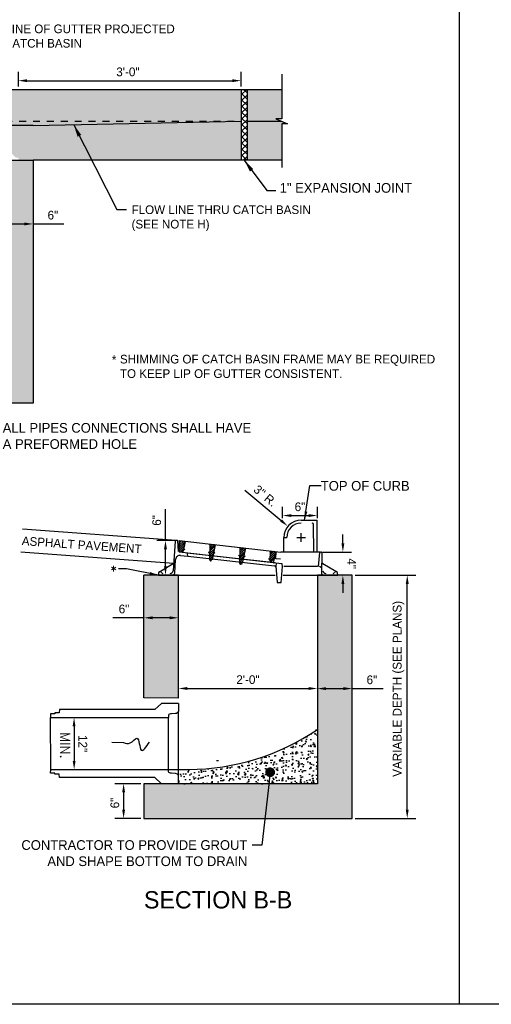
# Model space of a CAD drawing. Header units: feet. Extents: x 6 to 191, y 4 to 30.
# Tile 2 of 42: x 14.49 to 21.29, y 3.62 to 17.82. Entities that reach past the tile are written whole.
import ezdxf
from ezdxf import colors
from ezdxf.entities.mleader import LeaderData, LeaderLine
from ezdxf.math import Vec2, Vec3

# ---------------------------------------------------------------- set-up
doc = ezdxf.new("R2010")
doc.units = ezdxf.units.FT
doc.header["$MEASUREMENT"] = 0
doc.linetypes.add('F', pattern=[0.15, 0.1, -0.05])
doc.layers.add('COLUMNS', color=6, linetype='Continuous', plot=False)
for name, color, linetype in [('DETAIL-HATCH-PATT', 247, 'Continuous'), ('DETAIL-HATCH-SOLID', 255, 'Continuous'), ('DETAILS', 4, 'Continuous'), ('Hatch', 7, 'Continuous'), ('SH_Border', 7, 'Continuous'), ('text', 9, 'Continuous')]:
    doc.layers.add(name, color=color, linetype=linetype)
doc.styles.add('RS1', font='SIMPLEX.SHX', dxfattribs={"height": 0.1})
doc.styles.add('SIMPLEX', font='simplex.shx')
doc.styles.get("Standard").update_dxf_attribs({"font": 'font31.shx'})
doc.dimstyles.get("Standard").update_dxf_attribs({"dimtxt": 0.18, "dimasz": 0.18, "dimexe": 0.18, "dimexo": 0.0625, "dimgap": 0.09, "dimtad": 0, "dimtih": 1, "dimtoh": 1, "dimdec": 4, "dimzin": 0, "dimdsep": 46, "dimtxsty": 'Standard', "dimcen": 0.09, "dimadec": 0, "dimazin": 0, "dimtfac": 1, "dimtdec": 4, "dimtofl": 0, "dimtmove": 0, "dimatfit": 3, "dimfxl": 1, "dimtolj": 1, "dimtzin": 0, "dimarcsym": 0})
pattern_1 = [(50, (-177.2351, 2.71092), (0.17931505, -0.01568803), [0.01875, -0.20625]), (355, (-177.2351, 2.71092), (-0.03468783, 0.18804803), [0.015, -0.165]), (100.45144, (-177.22016, 2.70962), (0.14462721, 0.17236), [0.01593505, -0.17528553]), (46.1842, (-177.2351, 2.76092), (0.26681033, -0.04137982), [0.028125, -0.309375]), (96.63564, (-177.21287, 2.75748), (0.2336655, 0.24352965), [0.0239026, -0.26292844]), (351.18416, (-177.2351, 2.76092), (0.2336655, 0.24352965), [0.0225, -0.2475]), (21, (-177.2101, 2.74842), (0.14922676, -0.10065472), [0.01875, -0.20625]), (326, (-177.2101, 2.74842), (0.06082883, 0.18128751), [0.015, -0.165]), (71.45144, (-177.19767, 2.74004), (0.2100556, 0.08063279), [0.01593505, -0.17528553]), (37.5, (-177.235105, 2.710925), (0.003039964, 0.083223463), [0, -0.163, 0, -0.1675, 0, -0.165625]), (7.5, (-177.235105, 2.710925), (0.065767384, 0.098602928), [0, -0.0955, 0, -0.15925, 0, -0.063125]), (327.5, (-177.290855, 2.710925), (0.13345561, -0.005638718), [0, -0.0625, 0, -0.195, 0, -0.25875]), (317.5, (-177.31585, 2.71092), (0.14579654, 0.025026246), [0, -0.08125, 0, -0.1295, 0, -0.18375])]

# ---------------------------------------------------------------- blocks, each defined once
blk = doc.blocks.new('*D46')
at = {"layer": 'Defpoints', "color": 0, "linetype": 'Continuous', "transparency": 16777216}
for p in [(18.812, 10.144), (18.812, 9.812), (19.147, 9.812)]:
    blk.add_point(p, dxfattribs=at)
at = {"layer": 'text', "color": 0, "linetype": 'Continuous', "lineweight": -2, "transparency": 16777216}
for p, q in [((19.147, 10.271), (19.147, 10.397)), ((18.855, 10.144), (19.273, 10.145)), ((19.147, 9.686), (19.147, 9.56))]:
    blk.add_line(p, q, dxfattribs=at)
at = {"layer": 'text', "color": 0, "linetype": 'Continuous', "transparency": 16777216}
for points in [[(19.168, 10.271), (19.126, 10.271), (19.147, 10.145)], [(19.168, 9.686), (19.126, 9.686), (19.147, 9.812)]]:
    blk.add_solid(points, dxfattribs=at)
at = {"layer": 'text', "color": 0, "linetype": 'Continuous', "transparency": 16777216, "insert": (19.273, 9.978), "char_height": 0.126, "attachment_point": 5, "rotation": 270.0055}
blk.add_mtext('\\A1;4"', dxfattribs=at)
blk = doc.blocks.new('*D48')
at = {"layer": 'Defpoints', "color": 0, "linetype": 'Continuous', "transparency": 16777216}
for p in [(14.183, 14.797), (14.683, 14.877), (14.683, 14.797)]:
    blk.add_point(p, dxfattribs=at)
at = {"layer": 'text', "color": 0, "linetype": 'Continuous', "lineweight": -2, "transparency": 16777216}
for p, q in [((14.309, 14.877), (14.557, 14.877)), ((14.683, 14.877), (15.128, 14.877))]:
    blk.add_line(p, q, dxfattribs=at)
at = {"layer": 'text', "color": 0, "linetype": 'Continuous', "transparency": 16777216}
for points in [[(14.309, 14.898), (14.309, 14.856), (14.183, 14.877)], [(14.557, 14.898), (14.557, 14.856), (14.683, 14.877)]]:
    blk.add_solid(points, dxfattribs=at)
at = {"layer": 'text', "color": 0, "linetype": 'Continuous', "transparency": 16777216, "insert": (14.969, 15.003), "char_height": 0.126, "attachment_point": 5}
blk.add_mtext('\\A1;6"', dxfattribs=at)
blk = doc.blocks.new('*D49')
at = {"layer": 'Defpoints', "color": 0, "linetype": 'Continuous', "transparency": 16777216}
for p in [(16.279, 6.805), (15.988, 6.305), (16.279, 6.305)]:
    blk.add_point(p, dxfattribs=at)
at = {"layer": 'text', "color": 0, "linetype": 'Continuous', "lineweight": -2, "transparency": 16777216}
for p, q in [((16.235, 6.805), (15.862, 6.805)), ((15.988, 6.679), (15.988, 6.431)), ((16.235, 6.305), (15.862, 6.305))]:
    blk.add_line(p, q, dxfattribs=at)
at = {"layer": 'text', "color": 0, "linetype": 'Continuous', "transparency": 16777216}
for points in [[(15.967, 6.679), (16.009, 6.679), (15.988, 6.805)], [(15.967, 6.431), (16.009, 6.431), (15.988, 6.305)]]:
    blk.add_solid(points, dxfattribs=at)
at = {"layer": 'text', "color": 0, "linetype": 'Continuous', "transparency": 16777216, "insert": (15.862, 6.527), "char_height": 0.126, "attachment_point": 5, "rotation": 90}
blk.add_mtext('\\A1;6"', dxfattribs=at)
blk = doc.blocks.new('*D50')
at = {"layer": 'Defpoints', "color": 0, "linetype": 'Continuous', "transparency": 16777216}
for p in [(18.779, 8.097), (19.279, 8.177), (19.279, 8.097)]:
    blk.add_point(p, dxfattribs=at)
at = {"layer": 'text', "color": 0, "linetype": 'Continuous', "lineweight": -2, "transparency": 16777216}
for p, q in [((18.905, 8.177), (19.153, 8.177)), ((19.279, 8.177), (19.725, 8.177))]:
    blk.add_line(p, q, dxfattribs=at)
at = {"layer": 'text', "color": 0, "linetype": 'Continuous', "transparency": 16777216}
for points in [[(18.905, 8.198), (18.905, 8.156), (18.779, 8.177)], [(19.153, 8.198), (19.153, 8.156), (19.279, 8.177)]]:
    blk.add_solid(points, dxfattribs=at)
at = {"layer": 'text', "color": 0, "linetype": 'Continuous', "transparency": 16777216, "insert": (19.565, 8.303), "char_height": 0.126, "attachment_point": 5}
blk.add_mtext('\\A1;6"', dxfattribs=at)
blk = doc.blocks.new('*D51')
at = {"layer": 'Defpoints', "color": 0, "linetype": 'Continuous', "transparency": 16777216}
for p in [(18.779, 8.178), (16.779, 7.975), (18.779, 7.975)]:
    blk.add_point(p, dxfattribs=at)
at = {"layer": 'text', "color": 0, "linetype": 'Continuous', "lineweight": -2, "transparency": 16777216}
blk.add_line((16.905, 8.179), (18.653, 8.178), dxfattribs=at)
at = {"layer": 'text', "color": 0, "linetype": 'Continuous', "transparency": 16777216}
for points in [[(16.905, 8.2), (16.905, 8.158), (16.779, 8.179)], [(18.653, 8.199), (18.653, 8.157), (18.779, 8.178)]]:
    blk.add_solid(points, dxfattribs=at)
at = {"layer": 'text', "color": 0, "linetype": 'Continuous', "transparency": 16777216, "insert": (17.779, 8.305), "char_height": 0.126, "attachment_point": 5, "rotation": 359.9924}
blk.add_mtext('\\A1;2\'-0"', dxfattribs=at)
blk = doc.blocks.new('*D53')
at = {"layer": 'Defpoints', "color": 0, "linetype": 'Continuous', "transparency": 16777216}
for p in [(18.353, 10.519), (18.547, 10.356)]:
    blk.add_point(p, dxfattribs=at)
at = {"layer": 'text', "color": 0, "linetype": 'Continuous', "lineweight": -2, "transparency": 16777216}
for p, q in [((17.735, 11.038), (18.257, 10.6)), ((18.547, 10.293), (18.547, 10.419)), ((18.484, 10.356), (18.61, 10.356))]:
    blk.add_line(p, q, dxfattribs=at)
at = {"layer": 'text', "color": 0, "linetype": 'Continuous', "transparency": 16777216}
blk.add_solid([(18.27, 10.616), (18.243, 10.584), (18.353, 10.519)], dxfattribs=at)
at = {"layer": 'text', "color": 0, "linetype": 'Continuous', "transparency": 16777216, "insert": (18.029, 10.956), "char_height": 0.126, "attachment_point": 5, "rotation": 319.9568}
blk.add_mtext('\\A1;3" R.', dxfattribs=at)
blk = doc.blocks.new('*D54')
at = {"layer": 'Defpoints', "color": 0, "linetype": 'Continuous', "transparency": 16777216}
for p in [(15.194, 7.759), (15.194, 7.009), (15.275, 7.009)]:
    blk.add_point(p, dxfattribs=at)
at = {"layer": 'text', "color": 0, "linetype": 'Continuous', "lineweight": -2, "transparency": 16777216}
blk.add_line((15.274, 7.633), (15.275, 7.135), dxfattribs=at)
at = {"layer": 'text', "color": 0, "linetype": 'Continuous', "transparency": 16777216}
for points in [[(15.295, 7.633), (15.253, 7.633), (15.274, 7.759)], [(15.296, 7.135), (15.254, 7.135), (15.275, 7.009)]]:
    blk.add_solid(points, dxfattribs=at)
at = {"layer": 'text', "color": 0, "linetype": 'Continuous', "transparency": 16777216, "insert": (15.4, 7.384), "char_height": 0.126, "attachment_point": 5, "rotation": 270.0419}
blk.add_mtext('\\A1;12"', dxfattribs=at)
blk = doc.blocks.new('*D55')
at = {"layer": 'Defpoints', "color": 0, "linetype": 'Continuous', "transparency": 16777216}
for p in [(18.779, 10.672), (18.279, 10.592), (18.779, 10.592)]:
    blk.add_point(p, dxfattribs=at)
at = {"layer": 'text', "color": 0, "linetype": 'Continuous', "lineweight": -2, "transparency": 16777216}
for p, q in [((18.279, 10.636), (18.279, 10.798)), ((18.779, 10.636), (18.779, 10.798)), ((18.405, 10.672), (18.653, 10.672))]:
    blk.add_line(p, q, dxfattribs=at)
at = {"layer": 'text', "color": 0, "linetype": 'Continuous', "transparency": 16777216}
for points in [[(18.405, 10.693), (18.405, 10.651), (18.279, 10.672)], [(18.653, 10.693), (18.653, 10.651), (18.779, 10.672)]]:
    blk.add_solid(points, dxfattribs=at)
at = {"layer": 'text', "color": 0, "linetype": 'Continuous', "transparency": 16777216, "insert": (18.529, 10.798), "char_height": 0.126, "attachment_point": 5}
blk.add_mtext('\\A1;6"', dxfattribs=at)
blk = doc.blocks.new('*D56')
at = {"layer": 'Defpoints', "color": 0, "linetype": 'Continuous', "transparency": 16777216}
for p in [(16.779, 10.313), (16.591, 9.814), (16.779, 9.814)]:
    blk.add_point(p, dxfattribs=at)
at = {"layer": 'text', "color": 0, "linetype": 'Continuous', "lineweight": -2, "transparency": 16777216}
for p, q in [((16.591, 10.313), (16.591, 10.762)), ((16.735, 10.313), (16.465, 10.313)), ((16.591, 9.94), (16.591, 10.187))]:
    blk.add_line(p, q, dxfattribs=at)
at = {"layer": 'text', "color": 0, "linetype": 'Continuous', "transparency": 16777216}
for points in [[(16.57, 10.187), (16.612, 10.187), (16.591, 10.313)], [(16.57, 9.94), (16.612, 9.94), (16.591, 9.814)]]:
    blk.add_solid(points, dxfattribs=at)
at = {"layer": 'text', "color": 0, "linetype": 'Continuous', "transparency": 16777216, "insert": (16.465, 10.602), "char_height": 0.126, "attachment_point": 5, "rotation": 90}
blk.add_mtext('\\A1;6"', dxfattribs=at)
blk = doc.blocks.new('*D57')
at = {"layer": 'Defpoints', "color": 0, "linetype": 'Continuous', "transparency": 16777216}
for p in [(19.279, 9.812), (20.074, 9.812), (19.279, 6.305)]:
    blk.add_point(p, dxfattribs=at)
at = {"layer": 'text', "color": 0, "linetype": 'Continuous', "lineweight": -2, "transparency": 16777216}
for p, q in [((19.323, 9.812), (20.2, 9.812)), ((20.074, 6.431), (20.074, 9.686)), ((19.323, 6.305), (20.2, 6.305))]:
    blk.add_line(p, q, dxfattribs=at)
at = {"layer": 'text', "color": 0, "linetype": 'Continuous', "transparency": 16777216}
for points in [[(20.053, 9.686), (20.095, 9.686), (20.074, 9.812)], [(20.053, 6.431), (20.095, 6.431), (20.074, 6.305)]]:
    blk.add_solid(points, dxfattribs=at)
at = {"layer": 'text', "color": 0, "linetype": 'Continuous', "transparency": 16777216, "insert": (19.948, 8.173), "char_height": 0.126, "attachment_point": 5, "rotation": 90}
blk.add_mtext('\\A1;VARIABLE DEPTH (SEE PLANS)', dxfattribs=at)
blk = doc.blocks.new('*D58')
at = {"layer": 'Defpoints', "color": 0, "linetype": 'Continuous', "transparency": 16777216}
for p in [(17.68, 16.943), (14.472, 16.818), (17.68, 16.818)]:
    blk.add_point(p, dxfattribs=at)
at = {"layer": 'text', "color": 0, "linetype": 'Continuous', "lineweight": -2, "transparency": 16777216}
for p, q in [((14.472, 16.861), (14.472, 17.069)), ((17.68, 16.861), (17.68, 17.069)), ((14.598, 16.943), (17.554, 16.943))]:
    blk.add_line(p, q, dxfattribs=at)
at = {"layer": 'text', "color": 0, "linetype": 'Continuous', "transparency": 16777216}
for points in [[(14.598, 16.964), (14.598, 16.922), (14.472, 16.943)], [(17.554, 16.964), (17.554, 16.922), (17.68, 16.943)]]:
    blk.add_solid(points, dxfattribs=at)
at = {"layer": 'text', "color": 0, "linetype": 'Continuous', "transparency": 16777216, "insert": (16.05, 17.069), "char_height": 0.126, "attachment_point": 5}
blk.add_mtext('\\A1;3\'-0"', dxfattribs=at)
blk = doc.blocks.new('*D62')
at = {"layer": 'Defpoints', "color": 0, "linetype": 'Continuous', "transparency": 16777216}
for p in [(16.279, 9.198), (16.779, 9.198), (16.779, 9.198)]:
    blk.add_point(p, dxfattribs=at)
at = {"layer": 'text', "color": 0, "linetype": 'Continuous', "lineweight": -2, "transparency": 16777216}
for p, q in [((16.279, 9.198), (15.834, 9.198)), ((16.653, 9.198), (16.405, 9.198))]:
    blk.add_line(p, q, dxfattribs=at)
at = {"layer": 'text', "color": 0, "linetype": 'Continuous', "transparency": 16777216}
for points in [[(16.405, 9.219), (16.405, 9.177), (16.279, 9.198)], [(16.653, 9.219), (16.653, 9.177), (16.779, 9.198)]]:
    blk.add_solid(points, dxfattribs=at)
at = {"layer": 'text', "color": 0, "linetype": 'Continuous', "transparency": 16777216, "insert": (15.994, 9.324), "char_height": 0.126, "attachment_point": 5}
blk.add_mtext('\\A1;6"', dxfattribs=at)
blk = doc.blocks.new('_Dot')
at = {"color": 0, "linetype": 'ByBlock', "lineweight": -2}
blk.add_line((-0.5, 0), (-1, 0), dxfattribs=at)
at = {"color": 0, "linetype": 'ByBlock', "const_width": 0.5}
blk.add_lwpolyline([(-0.25, 0, 1), (0.25, 0, 1)], format="xyb", close=True, dxfattribs=at)

msp = doc.modelspace()

# ---------------------------------------------------------------- hatches: boundary and pattern name
at = {"layer": 'DETAIL-HATCH-PATT', "linetype": 'Continuous'}
h = msp.add_hatch(dxfattribs=at)
h.set_pattern_fill('AR-CONC', color=256, scale=0.025)
h.set_pattern_definition([(50, (-176.46453, 3.377), (0.17931505, -0.01568803), [0.01875, -0.20625]), (355, (-176.46453, 3.377), (-0.03468783, 0.18804803), [0.015, -0.165]), (100.45144, (-176.44959, 3.3757), (0.14462721, 0.17236), [0.01593505, -0.17528553]), (46.1842, (-176.46453, 3.427), (0.26681033, -0.04137982), [0.028125, -0.309375]), (96.63564, (-176.4423, 3.42356), (0.2336655, 0.24352965), [0.0239026, -0.26292844]), (351.18416, (-176.46453, 3.427), (0.2336655, 0.24352965), [0.0225, -0.2475]), (21, (-176.43953, 3.4145), (0.14922676, -0.10065472), [0.01875, -0.20625]), (326, (-176.43953, 3.4145), (0.06082883, 0.18128751), [0.015, -0.165]), (71.45144, (-176.4271, 3.40612), (0.2100556, 0.08063279), [0.01593505, -0.17528553]), (37.5, (-176.46453, 3.377004), (0.003039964, 0.083223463), [0, -0.163, 0, -0.1675, 0, -0.165625]), (7.5, (-176.46453, 3.377), (0.065767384, 0.09860293), [0, -0.0955, 0, -0.15925, 0, -0.063125]), (327.5, (-176.52028, 3.377004), (0.13345561, -0.005638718), [0, -0.0625, 0, -0.195, 0, -0.25875]), (317.5, (-176.54528, 3.377), (0.14579654, 0.025026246), [0, -0.08125, 0, -0.1295, 0, -0.18375])])
h.paths.add_polyline_path([(11.1828, 15.7952), (11.1828, 12.79346), (14.1828, 12.79346), (14.1828, 15.7952), (14.6828, 15.7952), (14.6828, 12.29346), (10.6828, 12.29346), (10.6828, 15.7952)])
h = msp.add_hatch(dxfattribs=at)
h.set_pattern_fill('AR-CONC', color=256, scale=0.025)
h.set_pattern_definition(pattern_1)
h.paths.add_polyline_path([(16.77907, 9.81185), (16.48854, 9.81183), (16.27907, 9.81224), (16.27907, 9.31219), (16.27907, 8.04602), (16.77777, 8.03879)], flags=17)
h.paths.add_polyline_path([(19.27907, 6.88815), (19.27907, 9.30482), (19.27907, 9.81224), (18.77907, 9.81224), (18.77907, 6.80482), (17.77907, 6.80482), (16.27907, 6.80482), (16.27907, 6.30482), (17.77907, 6.30482), (19.27907, 6.30482)])
h = msp.add_hatch(dxfattribs=at)
h.set_pattern_fill('AR-CONC', color=256, scale=0.025)
h.set_pattern_definition(pattern_1)
edge = h.paths.add_edge_path()
edge.add_arc((16.90012, 10.35915), 3.34978, 270.439516, 304.119374, ccw=False)
edge.add_line((16.92581, 7.00947), (16.77962, 7.00942))
edge.add_line((16.77962, 7.00942), (16.77967, 6.91843))
edge.add_line((16.77967, 6.91843), (16.77962, 6.80482))
edge.add_line((16.77962, 6.80482), (17.77907, 6.80482))
edge.add_line((17.77907, 6.80482), (18.77907, 6.80482))
edge.add_line((18.77907, 6.80482), (18.77907, 7.58597))
at = {"layer": 'DETAIL-HATCH-SOLID', "linetype": 'Continuous'}
h = msp.add_hatch(color=256, dxfattribs=at)
h.dxf.hatch_style = 1
edge = h.paths.add_edge_path()
edge.add_line((17.6828, 15.7952), (17.6828, 16.35772))
edge.add_line((17.6828, 16.35772), (14.68278, 16.29614))
edge.add_line((14.68278, 16.29614), (14.2066, 16.29614))
edge.add_line((14.2066, 16.29614), (14.21744, 16.04849))
edge.add_line((14.21744, 16.04849), (14.43159, 15.83434))
edge.add_line((14.43159, 15.83434), (14.44824, 15.83429))
edge.add_arc((14.45085, 15.80705), 0.02736, 26.612117, 95.463099, ccw=False)
edge.add_line((14.47531, 15.81931), (14.47531, 15.7952))
edge.add_line((14.47531, 15.7952), (17.6828, 15.7952))
h.paths.add_polyline_path([(17.76613, 16.35772), (17.76613, 15.7952), (18.26613, 15.7952), (18.26613, 16.32063), (18.3503, 16.32063), (18.26613, 16.35772)])
h.paths.add_polyline_path([(17.76613, 16.81772), (17.76613, 16.35772), (18.26613, 16.35772), (18.18197, 16.39481), (18.26615, 16.39481), (18.26614, 16.81772)])
edge = h.paths.add_edge_path()
edge.add_line((17.6828, 16.35772), (17.6828, 16.81772))
edge.add_line((17.6828, 16.81772), (14.23566, 16.81772))
edge.add_line((14.23566, 16.81772), (14.23566, 16.7139))
edge.add_arc((14.22757, 16.64704), 0.06736, 83.098665, 131.516264)
edge.add_arc((14.20269, 16.67514), 0.02982, 131.516264, 188.220587)
edge.add_line((14.17317, 16.67088), (14.17317, 16.29614))
edge.add_line((14.17317, 16.29614), (14.2066, 16.29614))
edge.add_line((14.2066, 16.29614), (14.68278, 16.29614))
edge.add_line((14.68278, 16.29614), (17.6828, 16.35772))
edge = h.paths.add_edge_path()
edge.add_line((7.6828, 16.81772), (7.6828, 16.35772))
edge.add_line((7.6828, 16.35772), (10.6828, 16.29614))
edge.add_line((10.6828, 16.29614), (11.15897, 16.29614))
edge.add_line((11.15897, 16.29614), (11.18615, 16.29614))
edge.add_line((11.18615, 16.29614), (11.18615, 16.67088))
edge.add_arc((11.14703, 16.67088), 0.03911, 0, 111.001702)
edge.add_line((11.13302, 16.70739), (11.13302, 16.81772))
edge.add_line((11.13302, 16.81772), (7.6828, 16.81772))
h.paths.add_polyline_path([(7.59947, 16.35772), (7.59947, 16.81772), (7.09947, 16.81772), (7.09948, 16.39481), (7.01531, 16.39481), (7.09947, 16.35772)])
edge = h.paths.add_edge_path()
edge.add_line((7.6828, 16.35772), (7.6828, 15.7952))
edge.add_line((7.6828, 15.7952), (10.89027, 15.7952))
edge.add_line((10.89027, 15.7952), (10.89027, 15.81931))
edge.add_arc((10.91473, 15.80705), 0.02736, 95.863612, 153.387883, ccw=False)
edge.add_line((10.91194, 15.83427), (10.93341, 15.83434))
edge.add_line((10.93341, 15.83434), (11.14816, 16.04909))
edge.add_line((11.14816, 16.04909), (11.15897, 16.29614))
edge.add_line((11.15897, 16.29614), (10.6828, 16.29614))
edge.add_line((10.6828, 16.29614), (7.6828, 16.35772))
h.paths.add_polyline_path([(7.59947, 15.7952), (7.59947, 16.35772), (7.09947, 16.35772), (7.18363, 16.32063), (7.09947, 16.32063), (7.09947, 15.7952)])
at = {"layer": 'Hatch', "linetype": 'Continuous'}
h = msp.add_hatch(dxfattribs=at)
h.set_pattern_fill('ANSI37', color=256, scale=0.5)
h.set_pattern_definition([(45, (-161.33671, 2.297944), (-0.044194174, 0.044194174), []), (135, (-161.33671, 2.297944), (-0.044194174, -0.044194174), [])])
h.paths.add_polyline_path([(17.76613, 16.81772), (17.6828, 16.81772), (17.6828, 15.7952), (17.76613, 15.7952)])
at = {"layer": 'Hatch'}
h = msp.add_hatch(dxfattribs=at)
h.set_pattern_fill('ANSI31', color=256, scale=0.157725, angle=0.00563, style=0)
h.set_pattern_definition([(45.00563, (13.363375, 17.998754), (-0.013942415, 0.013939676), [])])
h.paths.add_polyline_path([(18.13534, 10.00046, 0.38531359), (18.14608, 10.00819), (18.17742, 10.15453), (18.09737, 10.16348), (18.09388, 10.01868, 0.38887873), (18.10702, 10.00362)])
h.paths.add_polyline_path([(17.6983, 9.98362), (17.74248, 10.20316), (17.66362, 10.21198), (17.65823, 9.9881, 0.38887873), (17.67137, 9.97305), (17.68216, 9.97184, 0.38887873)])
h.paths.add_polyline_path([(17.30873, 10.25165), (17.22987, 10.26047), (17.22448, 10.03659, 0.38887873), (17.23762, 10.02154), (17.24841, 10.02034, 0.38887873), (17.26455, 10.03211)])
h.paths.add_polyline_path([(16.87498, 10.30015), (16.78626, 10.31007), (16.78452, 10.16042, 0.36502737), (16.79259, 10.15061), (16.83278, 10.14624, 0.34970826), (16.84685, 10.15814)])

# ---------------------------------------------------------------- linework, layer by layer
at = {"layer": 'COLUMNS'}
msp.add_lwpolyline([(6.09752, 3.62445), (6.09752, 24.37445), (36.47252, 24.37445), (36.47252, 3.62445)], close=True, dxfattribs=at)
at = {"layer": 'DETAILS'}
for p, q in [((18.26613, 17.03545), (18.26615, 16.39481)), ((18.18197, 16.39481), (18.3503, 16.32063)), ((18.26615, 16.39481), (18.18197, 16.39481)), ((18.26613, 16.32063), (18.26613, 15.69038)), ((18.3503, 16.32063), (18.26613, 16.32063))]:
    msp.add_line(p, q, dxfattribs=at)
at = {"layer": 'DETAILS', "linetype": 'Continuous'}
for p, q in [((16.77907, 9.81224), (16.27907, 9.81224)), ((16.77777, 8.03879), (16.77907, 9.81224)), ((19.27907, 9.81224), (18.77907, 9.81224)), ((18.77907, 9.81224), (18.77907, 6.80482)), ((19.27907, 6.30482), (19.27907, 9.81224)), ((16.53495, 7.96333), (16.43643, 7.87462)), ((16.77923, 7.96349), (16.53495, 7.96333)), ((14.99566, 7.81128), (14.93651, 7.81095)), ((14.93651, 7.81095), (14.93663, 7.75879)), ((15.06039, 7.82691), (14.99566, 7.8252)), ((14.99566, 7.8252), (14.99566, 7.81128)), ((15.06196, 7.87496), (15.06039, 7.82691)), ((16.43643, 7.87462), (15.06196, 7.87496)), ((14.93663, 7.75879), (16.63367, 7.76004)), ((14.93697, 6.95663), (14.93703, 7.00879)), ((14.93703, 7.00879), (16.63407, 7.00937)), ((14.99611, 6.95637), (14.93697, 6.95663)), ((14.99614, 6.94245), (14.99611, 6.95637)), ((15.06086, 6.94081), (14.99614, 6.94245)), ((15.06248, 6.89276), (15.06086, 6.94081)), ((16.43696, 6.89457), (15.06248, 6.89276)), ((16.53557, 6.80597), (16.43696, 6.89457)), ((16.27907, 6.80482), (16.27907, 6.30482)), ((18.77907, 6.80482), (16.27907, 6.80482)), ((16.77962, 6.80607), (16.53557, 6.80597)), ((16.27907, 6.30482), (19.27907, 6.30482))]:
    msp.add_line(p, q, dxfattribs=at)
at = {"layer": 'DETAILS'}
for points in [[(14.23566, 16.81772), (18.26613, 16.81772)], [(17.6828, 16.81772), (17.6828, 15.7952)], [(17.76613, 16.81772), (17.76613, 15.7952)], [(14.68278, 16.29614), (17.6828, 16.35772)], [(17.76613, 16.35772), (18.26613, 16.35772)], [(14.68278, 16.29614), (14.2066, 16.29614)], [(18.26613, 15.7952), (14.6828, 15.7952)]]:
    msp.add_lwpolyline(points, dxfattribs=at)
msp.add_lwpolyline([(11.1828, 15.7952), (11.1828, 12.79346), (14.1828, 12.79346), (14.1828, 15.7952), (14.6828, 15.7952), (14.6828, 12.29346), (10.6828, 12.29346), (10.6828, 15.7952)], close=True, dxfattribs=at)
at = {"layer": 'DETAILS', "linetype": 'Continuous'}
for points in [[(16.74732, 10.31318), (14.53109, 10.47611)], [(16.70728, 9.98189), (14.50665, 10.14367)], [(16.77777, 8.03879), (16.27907, 8.04602), (16.27907, 9.81224)], [(16.77967, 6.91843), (16.77917, 7.85113)], [(14.93703, 7.00879), (14.93663, 7.75879)], [(16.63407, 7.00937), (16.63367, 7.76004)], [(15.81744, 7.40586), (15.98556, 7.39761)]]:
    msp.add_lwpolyline(points, dxfattribs=at)
for points in [[(16.77923, 7.96349), (16.77917, 7.85113, -0.30017441), (16.73392, 7.81705), (16.67616, 7.8136, 0.06150134), (16.64913, 7.80861, 0.28872188), (16.63508, 7.79205), (16.63367, 7.76004)], [(16.63407, 7.00937), (16.92581, 7.00947, 0.14802321), (18.77907, 7.58597)], [(16.77962, 6.80607), (16.77967, 6.91843, 0.30017441), (16.73438, 6.95246), (16.67662, 6.95585, -0.06150134), (16.64958, 6.96081, -0.28872188), (16.63552, 6.97736), (16.63407, 7.00937)]]:
    msp.add_lwpolyline(points, format="xyb", dxfattribs=at)
msp.add_spline([(15.98556, 7.39761), (16.0817, 7.39289), (16.18006, 7.46113), (16.24265, 7.29067), (16.35986, 7.40665)], degree=3, dxfattribs=at)
at = {"layer": 'Hatch'}
for p, q in [((18.54704, 10.60559), (18.77621, 10.60559)), ((18.77621, 10.14557), (18.77621, 10.60559)), ((16.7297, 10.30255), (16.69995, 9.87704)), ((16.76207, 10.31224), (16.74009, 10.31224)), ((16.78091, 10.15137), (16.76725, 10.30748)), ((16.78626, 10.31007), (16.78267, 10.16075)), ((16.78626, 10.31007), (18.25326, 10.14605)), ((16.87498, 10.30015), (16.84685, 10.15814)), ((17.22987, 10.26047), (17.22448, 10.03659)), ((17.30873, 10.25165), (17.26455, 10.03211)), ((18.29704, 10.14557), (18.29704, 10.35559)), ((18.29704, 10.35559), (18.33871, 10.35559)), ((18.26813, 9.97668), (16.79013, 10.14193)), ((16.80677, 10.09814), (16.912, 10.08638)), ((18.16583, 9.98812), (16.90406, 10.12919)), ((16.912, 10.08638), (16.90867, 10.12447)), ((16.912, 10.08638), (18.16208, 9.94661)), ((17.66362, 10.21198), (17.65823, 9.9881)), ((17.74248, 10.20316), (17.6983, 9.98362)), ((18.09737, 10.16348), (18.09388, 10.01868)), ((18.17742, 10.15453), (18.14795, 10.0081)), ((18.81521, 10.14557), (18.27859, 10.14557)), ((18.81002, 10.14082), (18.79221, 9.93724)), ((18.84237, 10.13588), (18.83686, 9.84131)), ((16.70239, 9.97612), (16.51704, 9.86578)), ((16.72355, 9.84131), (16.73748, 10.04039)), ((17.23762, 10.02154), (17.24841, 10.02034)), ((17.67137, 9.97305), (17.68216, 9.97184)), ((18.186, 9.9805), (18.18284, 9.94429)), ((18.186, 9.9805), (18.18284, 9.94429)), ((18.18284, 9.94429), (18.19935, 9.70807)), ((18.24695, 10.04194), (18.18726, 10.04862)), ((18.27578, 9.93724), (18.27274, 9.97196)), ((18.85631, 9.97849), (18.86361, 9.97279)), ((19.04338, 9.86578), (18.85803, 9.97612)), ((16.49143, 9.84531), (16.48854, 9.81224)), ((16.48854, 9.81224), (18.16932, 9.81224)), ((16.51541, 9.86432), (16.51219, 9.86432)), ((18.25573, 9.70807), (18.27578, 9.93724)), ((18.28817, 9.81224), (19.07187, 9.81224)), ((18.78183, 9.93724), (18.29653, 9.93724)), ((19.04823, 9.86432), (19.045, 9.86432)), ((19.07187, 9.81224), (19.06898, 9.84531)), ((18.19935, 9.70807), (18.25573, 9.70807))]:
    msp.add_line(p, q, dxfattribs=at)
at = {"layer": 'Hatch', "linetype": 'F', "ltscale": 0.05}
msp.add_lwpolyline([(7.6828, 16.35772), (17.6828, 16.35772)], dxfattribs=at)
at = {"layer": 'Hatch'}
msp.add_lwpolyline([(18.72888, 10.14557), (18.72436, 10.54333, 0.41088852), (18.70353, 10.56392)], format="xyb", dxfattribs=at)
at = {"layer": 'Hatch', "flags": 128}
msp.add_lwpolyline([(18.18609, 10.15356), (18.1717, 10.05036)], dxfattribs=at)
at = {"layer": 'Hatch'}
for centre, radius, start, end in [((18.54704, 10.35559), 0.25, 90, 180), ((18.54704, 10.35559), 0.20833, 90, 180), ((16.76207, 10.30703), 0.00521, 5, 177.616916), ((16.79982, 10.03603), 0.0625, 83.62063, 176), ((16.79252, 10.16051), 0.00986, 178.62063, 263.62063), ((16.83234, 10.16102), 0.01479, 263.62063, 348.792889), ((16.86773, 10.16209), 0.01972, 83.62063, 168.792889), ((16.90348, 10.12402), 0.00521, 5, 83.62063), ((17.20687, 10.12417), 0.01972, 358.62063, 83.62063), ((17.30107, 10.11364), 0.01972, 83.62063, 168.62063), ((17.64061, 10.07568), 0.01972, 358.62063, 83.62063), ((17.73482, 10.06515), 0.01972, 83.62063, 168.62063), ((18.83197, 10.13516), 0.01042, 4, 177.616916), ((16.69706, 9.98507), 0.01042, 300.764116, 356), ((17.23926, 10.03624), 0.01479, 178.62063, 349.504255), ((17.67301, 9.98774), 0.01479, 178.62063, 349.504255), ((18.07436, 10.02718), 0.01972, 358.62063, 83.62063), ((18.10866, 10.01832), 0.01479, 178.62063, 263.62063), ((18.1515, 10.00021), 0.01042, 263.62063, 355), ((18.16326, 9.92552), 0.02083, 4, 83.62063), ((18.17112, 10.04518), 0.00521, 83.62063, 175), ((18.26755, 9.97151), 0.00521, 5, 83.62063), ((18.86335, 9.98507), 0.01042, 184, 239.235884), ((16.51219, 9.84349), 0.02083, 90, 175), ((16.51171, 9.87474), 0.01042, 270.874789, 300.764116), ((16.51541, 9.84349), 0.02083, 22.024313, 90), ((16.55404, 9.85911), 0.02083, 202.024313, 270), ((16.65838, 9.87995), 0.04167, 270, 356), ((16.69238, 9.84349), 0.03125, 270, 356), ((18.81072, 9.91641), 0.02083, 4, 90), ((18.86803, 9.84349), 0.03125, 184, 270), ((18.90203, 9.87995), 0.04167, 184, 270), ((19.00637, 9.85911), 0.02083, 270, 337.975687), ((19.04823, 9.84349), 0.02083, 5, 160.428183), ((19.0487, 9.87474), 0.01042, 239.235884, 269.125211)]:
    msp.add_arc(centre, radius, start, end, dxfattribs=at)
for points, knots in [([(18.25697, 10.14564), (18.25574, 10.14578), (18.25478, 10.14588), (18.25369, 10.146), (18.25339, 10.14604), (18.25326, 10.14605)], [0.812516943, 0.812516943, 0.812516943, 0.812516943, 1.027302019, 1.027302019, 1.178191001, 1.178191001, 1.178191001, 1.178191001]), ([(18.25813, 10.14557), (18.25803, 10.14557), (18.25792, 10.14557), (18.25772, 10.14558), (18.25763, 10.14558), (18.25753, 10.14559), (18.25743, 10.1456), (18.25734, 10.1456), (18.25715, 10.14562), (18.25706, 10.14563), (18.25697, 10.14564)], [0, 0, 0, 0, 0.0231827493, 0.0231827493, 0.0463654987, 0.0463654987, 0.0463654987, 0.069548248, 0.069548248, 0.0927309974, 0.0927309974, 0.0927309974, 0.0927309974]), ([(18.27859, 10.14557), (18.27765, 10.14557), (18.2767, 10.14557), (18.27323, 10.14557), (18.27074, 10.14557), (18.26592, 10.14557), (18.26363, 10.14557), (18.26032, 10.14557), (18.25916, 10.14557), (18.25813, 10.14557)], [0, 0, 0, 0, 0.08597336, 0.08597336, 0.31843328, 0.31843328, 0.562394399, 0.562394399, 0.714870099, 0.714870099, 0.714870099, 0.714870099]), ([(18.85631, 9.97849), (18.85568, 9.97898), (18.85514, 9.97954), (18.85427, 9.98066), (18.85394, 9.98121), (18.85347, 9.98219), (18.85332, 9.98262), (18.85311, 9.98333), (18.85305, 9.98362), (18.853, 9.98398), (18.85298, 9.9841), (18.85297, 9.98419)], [0.235005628, 0.235005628, 0.235005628, 0.235005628, 0.270742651, 0.270742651, 0.306479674, 0.306479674, 0.342216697, 0.342216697, 0.37795372, 0.37795372, 0.40274714, 0.40274714, 0.40274714, 0.40274714])]:
    msp.add_open_spline(points, degree=3, knots=knots, dxfattribs=at)
at = {"layer": 'SH_Border'}
msp.add_line((20.82148, 24.37445), (20.82148, 3.62445), dxfattribs=at)

# ---------------------------------------------------------------- texts
at = {"layer": 'text', "attachment_point": 1}
for s, insert, char_height, width in [('FLOW LINE OF GUTTER PROJECTED THRU CATCH BASIN', (13.75336, 17.75275), 0.125, 3.2901912), ('1" EXPANSION JOINT', (18.23621, 15.4669), 0.14, 2.5897055), ('FLOW LINE THRU CATCH BASIN\\P(SEE NOTE H)', (16.10268, 15.14477), 0.125, 3.0089528), ('*', (15.81895, 12.98067), 0.1246, 2.740488), ('SHIMMING OF CATCH BASIN FRAME MAY BE REQUIRED TO KEEP LIP OF GUTTER CONSISTENT.', (15.93499, 12.98997), 0.125, 4.7637274), ('\\A1;\\pxql;ALL PIPES CONNECTIONS SHALL HAVE A PREFORMED HOLE ', (14.24608, 12.00661), 0.14, 3.723367), ('\\A1;\\pxql;TOP OF CURB', (18.82921, 11.17061), 0.14, 3.723367), ('SECTION B-B', (16.28111, 5.25645), 0.25, 6.7944604)]:
    msp.add_mtext(s, dxfattribs=dict(at, insert=insert, char_height=char_height, width=width))
at = {"layer": 'text', "insert": (14.52648, 10.37165), "char_height": 0.125, "width": 3.4943, "attachment_point": 1, "rotation": 356}
msp.add_mtext('ASPHALT PAVEMENT', dxfattribs=at)
at = {"layer": 'text', "color": 9, "linetype": 'Continuous', "insert": (15.84048, 9.94748), "char_height": 0.14, "width": 0.0895879, "attachment_point": 2, "style": 'RS1'}
msp.add_mtext('\\A1;\\pxql;*', dxfattribs=at)
at = {"layer": 'text', "color": 9, "linetype": 'Continuous', "insert": (15.21572, 7.33649), "char_height": 0.14, "width": 0.4258325, "attachment_point": 2, "rotation": 270, "style": 'RS1'}
msp.add_mtext('\\A1;\\pxql;MIN.', dxfattribs=at)

# ---------------------------------------------------------------- dimensions: what is measured, and where the dimension line sits
at = {"layer": 'text', "linetype": 'Continuous'}
for base, p1, p2, angle, text, override, picture, middle in [((17.67966, 16.94317), (14.47218, 16.81772), (17.67966, 16.81772), 0, '3\'-0"', {"dimscale": 0.7, "dimtad": 1, "dimtih": 0, "dimtoh": 0, "dimse1": 0, "dimse2": 0}, '*D58', (16.04998, 16.94317)), ((14.6828, 14.877), (14.1828, 14.79662), (14.6828, 14.79662), 0, '6"', {"dimscale": 0.7, "dimtad": 1, "dimtih": 0, "dimtoh": 0, "dimse1": 1, "dimse2": 1}, '*D48', (14.96879, 14.877)), ((18.77908, 10.67232), (18.27908, 10.59194), (18.77908, 10.59194), 0, '6"', {"dimscale": 0.7, "dimtad": 1, "dimtih": 0, "dimtoh": 0}, '*D55', (18.52908, 10.67232)), ((16.59079, 9.81408), (16.77907, 10.31318), (16.77907, 9.81408), 270, '6"', {"dimscale": 0.7, "dimtad": 1, "dimtih": 0, "dimtoh": 0, "dimse2": 1}, '*D56', (16.59079, 10.60237)), ((19.14711, 9.81224), (18.81166, 10.14449), (18.81169, 9.81221), 270.005513, '4"', {"dimscale": 0.7, "dimtad": 1, "dimtih": 0, "dimtoh": 0, "dimse2": 1}, '*D46', (19.14709, 9.97838)), ((20.07384, 9.81224), (19.27907, 6.30482), (19.27907, 9.81224), 90, 'VARIABLE DEPTH (SEE PLANS)', {"dimscale": 0.7, "dimtad": 1, "dimtih": 0, "dimtoh": 0, "dimse1": 0, "dimse2": 0}, '*D57', (20.07384, 8.17289)), ((16.77907, 9.19779), (16.27907, 9.19824), (16.77907, 9.19824), 0, '6"', {"dimscale": 0.7, "dimtad": 1, "dimtih": 0, "dimtoh": 0, "dimse1": 1, "dimse2": 1}, '*D62', (15.99357, 9.19779)), ((18.77908, 8.17841), (16.77924, 7.97513), (18.77905, 7.97487), 359.992421, '2\'-0"', {"dimscale": 0.7, "dimtad": 1, "dimtih": 0, "dimtoh": 0, "dimse1": 1, "dimse2": 1}, '*D51', (17.77918, 8.17854)), ((19.27907, 8.17703), (18.77907, 8.09665), (19.27907, 8.09665), 0, '6"', {"dimscale": 0.7, "dimtad": 1, "dimtih": 0, "dimtoh": 0, "dimse1": 1, "dimse2": 1}, '*D50', (19.56507, 8.17703)), ((15.27471, 7.00898), (15.19379, 7.75898), (15.19433, 7.00892), 270.041906, '12"', {"dimscale": 0.7, "dimtad": 1, "dimtih": 0, "dimtoh": 0, "dimse1": 1, "dimse2": 1}, '*D54', (15.27443, 7.38401)), ((15.98826, 6.30482), (16.27907, 6.80482), (16.27907, 6.30482), 270, '6"', {"dimscale": 0.7, "dimtad": 1, "dimtih": 0, "dimtoh": 0, "dimse1": 0, "dimse2": 0}, '*D49', (15.98826, 6.52731))]:
    dim = msp.add_linear_dim(base=base, p1=p1, p2=p2, angle=angle, text=text, dimstyle='Standard', override=override, dxfattribs=at)
    dim.commit()
    dim.dimension.update_dxf_attribs({"geometry": picture, "text_midpoint": middle, "dimtype": 161})
dim = msp.add_radius_dim(center=(18.54704, 10.35559), mpoint=(18.35306, 10.51861), text='3" R.', dimstyle='Standard', override={"dimscale": 0.7, "dimtad": 1, "dimtih": 0, "dimtoh": 0}, dxfattribs=at)
dim.commit()
dim.dimension.update_dxf_attribs({"geometry": '*D53', "text_midpoint": (18.02876, 10.95573)})

# ---------------------------------------------------------------- leaders
at = {"layer": 'text'}
for points, override in [([(15.26952, 16.30818), (15.89208, 15.08339), (16.03007, 15.08339)], {"dimtxt": 0.1875}), ([(17.72447, 15.7952), (18.04914, 15.35922), (18.18329, 15.35922)], {"dimtxt": 0.1875}), ([(16.48854, 9.81224), (16.02851, 9.90469), (15.91521, 9.90469)], {"dimtxt": 0.1875, "dimasz": 0.125})]:
    msp.add_leader(points, dimstyle='Standard', override=override, dxfattribs=at)
at = {"layer": 'text', "linetype": 'Continuous'}
msp.add_leader([(18.59602, 10.60559), (18.67203, 11.10427), (18.83319, 11.10427)], dimstyle='Standard', override={"dimscale": 0.7, "dimgap": 0.09, "dimtad": 0}, dxfattribs=at)
ml = msp.add_multileader_mtext('Standard', dxfattribs=at)
ml.set_content('\\A1;{\\Ffont31|c0;CONTRACTOR TO PROVIDE GROUT \\PAND SHAPE BOTTOM TO DRAIN}', color=256, style='SIMPLEX')
ml.set_leader_properties(color=256, linetype='ByLayer', lineweight=-1)
ml.set_arrow_properties(name='DOT')
ml.build(insert=Vec2(0, 0))
ml.multileader.update_dxf_attribs({"dogleg_length": 0.14, "arrow_head_size": 0.14})
ctx = ml.context
ctx.base_point, ctx.char_height, ctx.arrow_head_size, ctx.landing_gap_size, ctx.plane_origin = Vec3(14.2473, 5.92112), 0.14, 0.14, 0.07, Vec3(17.69173, 6.54309)
ctx.text_align_type = 2
notes = []
notes.append((ctx, [(1, (1, 1, 0), (17.98063, 5.92112), (-1, 0), 0.14, [(0, [(18.09873, 6.97064)], 0, [])])]))
ctx.mtext.insert, ctx.mtext.alignment, ctx.mtext.flow_direction = Vec3(17.77063, 5.99112), 3, 5
for ctx, leaders in notes:
    for number, flags, end, landing, length, lines in leaders:
        leader = LeaderData()
        leader.index, (leader.has_last_leader_line, leader.has_dogleg_vector, leader.attachment_direction) = number, flags
        leader.last_leader_point, leader.dogleg_vector, leader.dogleg_length = Vec3(end), Vec3(landing), length
        for number, points, colour, breaks in lines:
            line = LeaderLine()
            line.index, line.vertices, line.color, line.breaks = number, Vec3.list(points), colors.encode_raw_color(colour), breaks
            leader.lines.append(line)
        ctx.leaders.append(leader)

doc.saveas('drawing.dxf')
